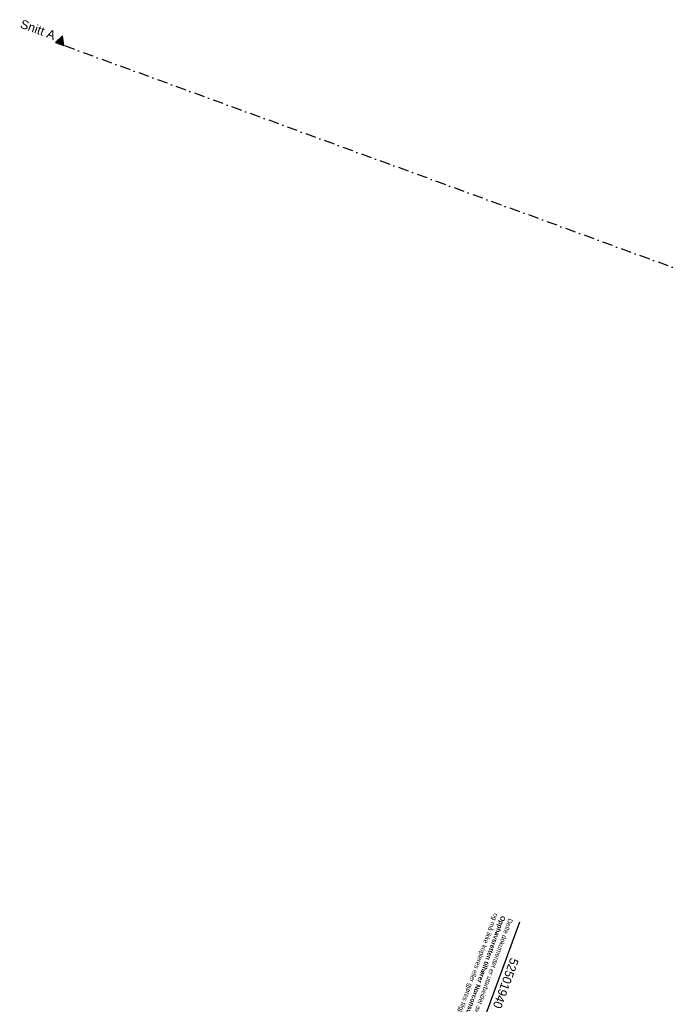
# Model space of a CAD drawing. Header units: millimetres. Extents: x 112481703 to 112587609, y 1264638581 to 1264713694.
# Tile 2 of 174: x 112481703 to 112503725, y 1264661809 to 1264695269. Entities that reach past the tile are written whole.
import ezdxf

# ---------------------------------------------------------------- set-up
doc = ezdxf.new("R2010")
doc.units = ezdxf.units.MM
doc.header["$LTSCALE"] = 0.5
doc.header["$MEASUREMENT"] = 0
doc.linetypes.add('PLINE', pattern=[0])
doc.linetypes.add('Prikk & stiplet', pattern=[1340.555525, 705.555534, -352.777767, 0, -282.222223])
doc.layers.add('852- Snittmarkør', color=7, linetype='Continuous')
doc.styles.add('GENERATED_STYLE_1', font='arial.ttf')
doc.styles.add('GENERATED_STYLE_3', font='GOTHIC.TTF')

msp = doc.modelspace()

# ---------------------------------------------------------------- hatches: boundary and pattern name
at = {"layer": '852- Snittmarkør', "linetype": 'Continuous'}
msp.add_hatch(color=256, dxfattribs=at).paths.add_polyline_path([(112482917, 1264694494), (112483198, 1264694392), (112483160, 1264694725)])

# ---------------------------------------------------------------- linework, layer by layer
at = {"linetype": 'PLINE'}
msp.add_line((112498673, 1264664603), (112490850, 1264643160), dxfattribs=at)
at = {"layer": '852- Snittmarkør', "linetype": 'Prikk & stiplet'}
msp.add_line((112578668, 1264659561), (112483198, 1264694392), dxfattribs=at)
at = {"layer": '852- Snittmarkør', "linetype": 'PLINE', "flags": 128}
msp.add_lwpolyline([(112482917, 1264694494), (112483198, 1264694392), (112483160, 1264694725)], close=True, dxfattribs=at)

# ---------------------------------------------------------------- texts
at = {"linetype": 'Continuous', "insert": (112498453, 1264664684), "char_height": 160, "attachment_point": 1, "rotation": 249.956, "line_spacing_factor": 0.982798, "style": 'GENERATED_STYLE_1'}
msp.add_mtext('\\A1;{\\pql;\\fArial|b0|i0|c0|p0;\\W1.000000;Dette dokumentet er utarbeidet av Norconsult som del av det oppdraget som fremgår nedenfor. \\P\\pql;\\fArial|b1|i0|c0|p0;\\W1.000000;Opphavsretten tilhører Norconsult\\fArial|b0|i0|c0|p0;\\W1.000000;. Dokumentet må bare benyttes til det formål som oppdragsavtalen beskriver, \\P\\pql;\\fArial|b0|i0|c0|p0;\\W1.000000;og må ikke kopieres eller gjøres tilgjengelig på annen måte eller i større utstrekning enn formålet tilsier.}', dxfattribs=at)
at = {"linetype": 'Continuous', "insert": (112492984, 1264648906), "char_height": 300, "attachment_point": 9, "rotation": 249.956, "style": 'GENERATED_STYLE_3'}
msp.add_mtext('\\A1;{\\pqr;\\fCentury Gothic|b0|i0|c0|p0;\\W1.000000;52501940\\fCentury Gothic|b0|i0|c0|p0;\\W1.000000;  - \\fCentury Gothic|b1|i0|c0|p0;\\W1.000000;Plan 3.etasje \\fCentury Gothic|b0|i0|c0|p0;\\W1.000000;-  \\fCentury Gothic|b0|i0|c0|p0;\\W1.000000;Bråvolltunet - Ny sjukeheim Kinsarvik\\fCentury Gothic|b0|i0|c0|p0;\\W1.000000; - \\fCentury Gothic|b0|i0|c0|p0;\\W1.000000;03.09.2026\\fCentury Gothic|b0|i0|c0|p0;\\W1.000000; - \\fCentury Gothic|b0|i0|c0|p0;\\W1.000000;DWG}', dxfattribs=at)
at = {"layer": '852- Snittmarkør', "insert": (112482851, 1264694577), "char_height": 300, "attachment_point": 9, "rotation": 339.956, "style": 'GENERATED_STYLE_1'}
msp.add_mtext('\\A1;{\\pqr;\\pt0;\\fArial|b0|i0|c0|p0;\\W1.000000;Snitt A}', dxfattribs=at)

doc.saveas('drawing.dxf')
